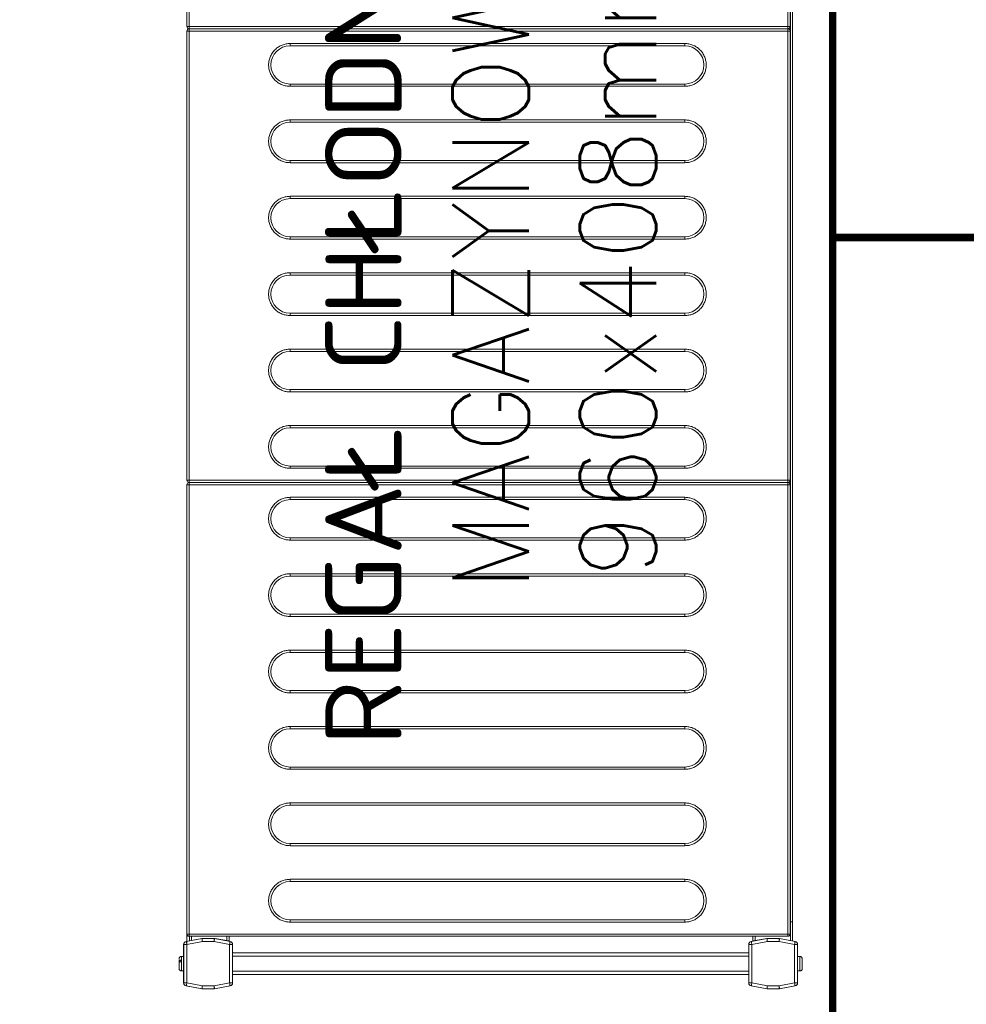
# Model space of a CAD drawing. Header units: millimetres. Extents: x -2074 to 12588, y -3630 to 101167.
# Tile 105 of 256: x 2319 to 2381, y 1507 to 1571. Entities that reach past the tile are written whole.
import ezdxf

# ---------------------------------------------------------------- set-up
doc = ezdxf.new("R2010")
doc.units = ezdxf.units.MM
doc.layers.add('SelinAr_BUD_wymiary', color=7, linetype='Continuous', lineweight=18)
doc.layers.add('SelinAr_WYP_komory', color=8, linetype='Continuous', lineweight=18)
doc.styles.add('RomanS', font='romans.shx')
doc.styles.add('style1', font='romans.shx', dxfattribs={"width": 0.6})
doc.dimstyles.new('ISO-25 Ania', dxfattribs={"dimtxt": 10, "dimasz": 5, "dimexe": 5, "dimexo": 0.625, "dimtad": 0, "dimrnd": 0.01, "dimtxsty": 'style1', "dimblk": 'ARCHTICK', "dimcen": 5, "dimdle": 5, "dimadec": 0, "dimazin": 0, "dimtfac": 1, "dimtmove": 0, "dimatfit": 3, "dimldrblk": 'ARCHTICK', "dimfxl": 0, "dimarcsym": 0})

# ---------------------------------------------------------------- blocks, each defined once
blk = doc.blocks.new('*U425')
at = {"const_width": 0.5}
blk.add_lwpolyline([(125, 190), (125, 200), (180, 200), (180, 0), (0, 0), (0, 200), (55, 200), (55, 190), (10, 190), (10, 10), (170, 10), (170, 190)], close=True, dxfattribs=at)
blk = doc.blocks.new('*U428')
at = {"const_width": 0.5}
blk.add_lwpolyline([(125, 250), (125, 260), (180, 260), (180, 0), (0, 0), (0, 260), (55, 260), (55, 250), (10, 250), (10, 10), (170, 10), (170, 250)], close=True, dxfattribs=at)
blk = doc.blocks.new('*U450')
at = {"lineweight": 15}
for p, q in [((1.726, 0), (1.819, 0)), ((0.182, -0.465), (0, -1.5)), ((0.182, -0.474), (0, -1.509)), ((0.379, -0.509), (0.2, -1.526)), ((2.904, -0.3), (0.379, -0.3)), ((0.379, -0.309), (0.379, -0.509)), ((2.904, -0.309), (0.379, -0.309)), ((2.904, -0.509), (0.379, -0.509)), ((1.167, -0.15), (1.167, -0.3)), ((2.117, -0.15), (1.167, -0.15)), ((1.876, -0.12), (1.765, -0.12)), ((2.117, -0.3), (2.117, -0.15)), ((2.904, -0.509), (2.904, -0.309)), ((3.083, -1.526), (2.904, -0.509)), ((3.283, -1.5), (3.101, -0.465)), ((3.283, -1.509), (3.101, -0.474)), ((3.583, -0.559), (3.583, -0.515)), ((32.983, -0.515), (3.583, -0.515)), ((3.583, -0.665), (3.583, -0.559)), ((32.983, -0.515), (32.983, -0.559)), ((32.983, -0.559), (32.983, -0.665)), ((33.283, -0.559), (33.283, -0.515)), ((62.683, -0.515), (33.283, -0.515)), ((33.283, -0.665), (33.283, -0.559)), ((62.683, -0.515), (62.683, -0.559)), ((62.683, -0.559), (62.683, -0.665)), ((62.983, -0.559), (62.983, -0.515)), ((92.383, -0.515), (62.983, -0.515)), ((62.983, -0.665), (62.983, -0.559)), ((3.433, -0.675), (3.138, -0.675)), ((3.433, -0.825), (3.164, -0.825)), ((3.433, -0.665), (3.433, -39.865)), ((3.583, -0.665), (3.433, -0.665)), ((3.583, -0.665), (3.583, -39.865)), ((32.983, -0.665), (3.583, -0.665)), ((32.983, -39.865), (32.983, -0.665)), ((33.133, -0.665), (32.983, -0.665)), ((33.133, -39.865), (33.133, -0.665)), ((33.283, -0.665), (33.133, -0.665)), ((33.283, -0.665), (33.283, -39.865)), ((62.683, -0.665), (33.283, -0.665)), ((62.683, -39.865), (62.683, -0.665)), ((62.833, -0.665), (62.683, -0.665)), ((62.833, -39.865), (62.833, -0.665)), ((62.983, -0.665), (62.833, -0.665)), ((62.983, -0.665), (62.983, -39.865)), ((92.383, -0.665), (62.983, -0.665)), ((0, -1.5), (0, -2.3)), ((0, -1.509), (0, -2.291)), ((0.2, -1.526), (0.2, -2.291)), ((3.083, -2.291), (3.083, -1.526)), ((3.283, -1.509), (3.283, -1.5)), ((3.283, -2.291), (3.283, -1.509)), ((0, -2.291), (0.2, -2.291)), ((0, -2.3), (0, -2.302)), ((0.003, -2.326), (0.182, -3.343)), ((0.2, -2.291), (0.379, -3.309)), ((2.904, -3.309), (3.083, -2.291)), ((3.083, -2.291), (3.283, -2.291)), ((3.101, -3.343), (3.28, -2.326)), ((3.283, -2.375), (3.151, -3.125)), ((3.283, -2.3), (3.283, -2.291)), ((3.283, -2.3), (3.283, -2.375)), ((3.283, -2.301), (3.283, -2.3)), ((3.433, -3.125), (3.151, -3.125)), ((0.379, -3.309), (2.904, -3.309)), ((0.379, -3.309), (0.379, -3.509)), ((0.379, -3.509), (2.904, -3.509)), ((0.942, -3.509), (0.942, -37.3)), ((1.142, -3.509), (1.142, -37.3)), ((2.142, -3.509), (2.142, -37.3)), ((2.342, -3.509), (2.342, -37.3)), ((2.904, -3.509), (2.904, -3.309)), ((3.433, -3.275), (3.125, -3.275)), ((0.379, -37.3), (0.379, -37.5)), ((2.904, -37.3), (0.379, -37.3)), ((2.904, -37.5), (2.904, -37.3)), ((0.182, -37.465), (0, -38.5)), ((0, -38.5), (0.182, -37.465)), ((0.379, -37.5), (0.2, -38.517)), ((2.904, -37.5), (0.379, -37.5)), ((3.083, -38.517), (2.904, -37.5)), ((3.283, -38.5), (3.101, -37.465)), ((3.433, -37.575), (3.125, -37.575)), ((3.151, -37.725), (3.283, -38.475)), ((3.433, -37.725), (3.151, -37.725)), ((0, -38.5), (0, -39.283)), ((0, -39.3), (0, -38.5)), ((0.2, -38.517), (0.2, -39.283)), ((3.083, -39.283), (3.083, -38.517)), ((3.283, -38.475), (3.283, -38.5)), ((3.283, -39.283), (3.283, -38.5)), ((0, -39.283), (0.2, -39.283)), ((0.182, -40.335), (0, -39.3)), ((0.2, -39.283), (0.379, -40.3)), ((2.904, -40.3), (3.083, -39.283)), ((3.083, -39.283), (3.283, -39.283)), ((3.283, -39.3), (3.28, -39.317)), ((3.283, -39.283), (3.283, -39.3)), ((0.003, -39.317), (0.182, -40.335)), ((3.101, -40.335), (3.28, -39.317)), ((3.433, -39.865), (3.583, -39.865)), ((3.583, -39.865), (32.983, -39.865)), ((3.583, -39.865), (3.583, -40.012)), ((32.983, -39.865), (33.133, -39.865)), ((32.983, -40.012), (32.983, -39.865)), ((33.133, -39.865), (33.283, -39.865)), ((33.283, -39.865), (62.683, -39.865)), ((33.283, -39.865), (33.283, -40.012)), ((62.683, -39.865), (62.833, -39.865)), ((62.683, -40.012), (62.683, -39.865)), ((62.833, -39.865), (62.983, -39.865)), ((62.983, -39.865), (92.383, -39.865)), ((62.983, -39.865), (62.983, -40.012)), ((0.379, -40.3), (0.379, -40.5)), ((0.379, -40.3), (2.904, -40.3)), ((0.379, -40.5), (2.904, -40.5)), ((1.167, -40.5), (1.167, -40.65)), ((2.117, -40.65), (2.117, -40.5)), ((2.904, -40.5), (2.904, -40.3)), ((4.383, -40.175), (3.129, -40.175)), ((4.383, -40.025), (3.155, -40.025)), ((3.583, -40.012), (3.583, -40.015)), ((3.583, -40.015), (32.983, -40.015)), ((4.383, -40.015), (4.383, -40.025)), ((91.583, -40.025), (4.383, -40.025)), ((4.383, -40.025), (4.383, -40.175)), ((91.583, -40.175), (4.383, -40.175)), ((32.983, -40.015), (32.983, -40.012)), ((33.283, -40.012), (33.283, -40.015)), ((33.283, -40.015), (62.683, -40.015)), ((62.683, -40.015), (62.683, -40.012)), ((62.983, -40.012), (62.983, -40.015)), ((62.983, -40.015), (92.383, -40.015)), ((1.167, -40.65), (2.117, -40.65)), ((1.17, -40.68), (1.173, -40.68)), ((2.11, -40.68), (2.114, -40.68))]:
    blk.add_line(p, q, dxfattribs=at)
blk.add_line((0.379, -0.509), (30.666, -0.509))
at = {"color": 253, "lineweight": 15}
for p, q in [((4.363, -33.115), (4.363, -7.265)), ((4.363, -7.265), (4.513, -7.265)), ((4.513, -33.115), (4.513, -7.265)), ((7.013, -7.265), (7.013, -33.115)), ((7.163, -7.265), (7.013, -7.265)), ((7.163, -7.265), (7.163, -33.115)), ((9.363, -33.115), (9.363, -7.265)), ((9.363, -7.265), (9.513, -7.265)), ((9.513, -33.115), (9.513, -7.265)), ((12.013, -7.265), (12.013, -33.115)), ((12.163, -7.265), (12.013, -7.265)), ((12.163, -7.265), (12.163, -33.115)), ((14.363, -33.115), (14.363, -7.265)), ((14.363, -7.265), (14.513, -7.265)), ((14.513, -33.115), (14.513, -7.265)), ((17.013, -7.265), (17.013, -33.115)), ((17.163, -7.265), (17.013, -7.265)), ((17.163, -7.265), (17.163, -33.115)), ((19.363, -33.115), (19.363, -7.265)), ((19.363, -7.265), (19.513, -7.265)), ((19.513, -33.115), (19.513, -7.265)), ((22.013, -7.265), (22.013, -33.115)), ((22.163, -7.265), (22.013, -7.265)), ((22.163, -7.265), (22.163, -33.115)), ((24.363, -33.115), (24.363, -7.265)), ((24.363, -7.265), (24.513, -7.265)), ((24.513, -33.115), (24.513, -7.265)), ((27.013, -7.265), (27.013, -33.115)), ((27.163, -7.265), (27.013, -7.265)), ((27.163, -7.265), (27.163, -33.115)), ((29.363, -33.115), (29.363, -7.265)), ((29.363, -7.265), (29.513, -7.265)), ((29.513, -33.115), (29.513, -7.265)), ((32.013, -7.265), (32.013, -33.115)), ((32.163, -7.265), (32.013, -7.265)), ((32.163, -7.265), (32.163, -33.115)), ((34.063, -33.115), (34.063, -7.265)), ((34.063, -7.265), (34.213, -7.265)), ((34.213, -33.115), (34.213, -7.265)), ((36.713, -7.265), (36.713, -33.115)), ((36.863, -7.265), (36.713, -7.265)), ((36.863, -7.265), (36.863, -33.115)), ((39.063, -33.115), (39.063, -7.265)), ((39.063, -7.265), (39.213, -7.265)), ((39.213, -33.115), (39.213, -7.265)), ((41.713, -7.265), (41.713, -33.115)), ((41.863, -7.265), (41.713, -7.265)), ((41.863, -7.265), (41.863, -33.115)), ((44.063, -33.115), (44.063, -7.265)), ((44.063, -7.265), (44.213, -7.265)), ((44.213, -33.115), (44.213, -7.265)), ((46.713, -7.265), (46.713, -33.115)), ((46.863, -7.265), (46.713, -7.265)), ((46.863, -7.265), (46.863, -33.115)), ((49.063, -33.115), (49.063, -7.265)), ((49.063, -7.265), (49.213, -7.265)), ((49.213, -33.115), (49.213, -7.265)), ((51.713, -7.265), (51.713, -33.115)), ((51.863, -7.265), (51.713, -7.265)), ((51.863, -7.265), (51.863, -33.115)), ((54.063, -33.115), (54.063, -7.265)), ((54.063, -7.265), (54.213, -7.265)), ((54.213, -33.115), (54.213, -7.265)), ((56.713, -7.265), (56.713, -33.115)), ((56.863, -7.265), (56.713, -7.265)), ((56.863, -7.265), (56.863, -33.115)), ((59.063, -33.115), (59.063, -7.265)), ((59.063, -7.265), (59.213, -7.265)), ((59.213, -33.115), (59.213, -7.265)), ((61.713, -7.265), (61.713, -33.115)), ((61.863, -7.265), (61.713, -7.265)), ((61.863, -7.265), (61.863, -33.115)), ((4.513, -33.115), (4.363, -33.115)), ((7.163, -33.115), (7.013, -33.115)), ((9.513, -33.115), (9.363, -33.115)), ((12.163, -33.115), (12.013, -33.115)), ((14.513, -33.115), (14.363, -33.115)), ((17.163, -33.115), (17.013, -33.115)), ((19.513, -33.115), (19.363, -33.115)), ((22.163, -33.115), (22.013, -33.115)), ((24.513, -33.115), (24.363, -33.115)), ((27.163, -33.115), (27.013, -33.115)), ((29.513, -33.115), (29.363, -33.115)), ((32.163, -33.115), (32.013, -33.115)), ((34.213, -33.115), (34.063, -33.115)), ((36.863, -33.115), (36.713, -33.115)), ((39.213, -33.115), (39.063, -33.115)), ((41.863, -33.115), (41.713, -33.115)), ((44.213, -33.115), (44.063, -33.115)), ((46.863, -33.115), (46.713, -33.115)), ((49.213, -33.115), (49.063, -33.115)), ((51.863, -33.115), (51.713, -33.115)), ((54.213, -33.115), (54.063, -33.115)), ((56.863, -33.115), (56.713, -33.115)), ((59.213, -33.115), (59.063, -33.115)), ((61.863, -33.115), (61.713, -33.115))]:
    blk.add_line(p, q, dxfattribs=at)
at = {"lineweight": 15, "flags": 128}
for points in [[(0.379, -0.509), (0.341, -0.502), (0.304, -0.495), (0.27, -0.489), (0.24, -0.484), (0.216, -0.48), (0.197, -0.477), (0.186, -0.475), (0.182, -0.474)], [(3.101, -0.474), (3.097, -0.475), (3.086, -0.477), (3.068, -0.48), (3.043, -0.484), (3.013, -0.489), (2.979, -0.495), (2.942, -0.502), (2.904, -0.509)], [(0, -1.509), (0.003, -1.509), (0.012, -1.51), (0.027, -1.511), (0.047, -1.513), (0.071, -1.515), (0.1, -1.517), (0.132, -1.52), (0.165, -1.523), (0.2, -1.526)], [(3.083, -1.526), (3.122, -1.523), (3.16, -1.52), (3.194, -1.517), (3.225, -1.514), (3.249, -1.512), (3.268, -1.51), (3.279, -1.509), (3.283, -1.509)], [(0.2, -2.291), (0.162, -2.298), (0.125, -2.305), (0.091, -2.311), (0.061, -2.316), (0.036, -2.32), (0.018, -2.323), (0.007, -2.325), (0.003, -2.326)], [(3.28, -2.326), (3.276, -2.325), (3.265, -2.323), (3.247, -2.32), (3.222, -2.316), (3.193, -2.311), (3.159, -2.305), (3.122, -2.298), (3.083, -2.291)], [(3.151, -3.125), (3.146, -3.154), (3.141, -3.182), (3.136, -3.208), (3.132, -3.231), (3.129, -3.25), (3.127, -3.264), (3.125, -3.272), (3.125, -3.275)], [(0.182, -3.343), (0.186, -3.343), (0.197, -3.341), (0.216, -3.338), (0.24, -3.333), (0.27, -3.328), (0.304, -3.322), (0.341, -3.316), (0.379, -3.309)], [(2.904, -3.309), (2.942, -3.316), (2.979, -3.322), (3.013, -3.328), (3.043, -3.333), (3.068, -3.338), (3.086, -3.341), (3.097, -3.343), (3.101, -3.343)], [(0.379, -37.5), (0.341, -37.493), (0.304, -37.487), (0.27, -37.481), (0.24, -37.475), (0.216, -37.471), (0.197, -37.468), (0.186, -37.466), (0.182, -37.465)], [(3.101, -37.465), (3.097, -37.466), (3.086, -37.468), (3.068, -37.471), (3.043, -37.475), (3.013, -37.481), (2.979, -37.487), (2.942, -37.493), (2.904, -37.5)], [(3.125, -37.575), (3.125, -37.578), (3.127, -37.586), (3.129, -37.6), (3.132, -37.619), (3.136, -37.642), (3.141, -37.668), (3.146, -37.696), (3.151, -37.725)], [(0, -38.5), (0.004, -38.5), (0.015, -38.501), (0.034, -38.503), (0.059, -38.505), (0.089, -38.508), (0.123, -38.511), (0.161, -38.514), (0.2, -38.517)], [(3.083, -38.517), (3.118, -38.514), (3.152, -38.512), (3.183, -38.509), (3.212, -38.506), (3.236, -38.504), (3.256, -38.502), (3.271, -38.501), (3.28, -38.5), (3.283, -38.5)], [(0.2, -39.283), (0.162, -39.289), (0.125, -39.296), (0.091, -39.302), (0.061, -39.307), (0.036, -39.311), (0.018, -39.315), (0.007, -39.317), (0.003, -39.317)], [(3.28, -39.317), (3.276, -39.317), (3.265, -39.315), (3.247, -39.311), (3.222, -39.307), (3.193, -39.302), (3.159, -39.296), (3.122, -39.289), (3.083, -39.283)], [(0.182, -40.335), (0.186, -40.334), (0.197, -40.332), (0.216, -40.329), (0.24, -40.325), (0.27, -40.319), (0.304, -40.313), (0.341, -40.307), (0.379, -40.3)], [(2.904, -40.3), (2.942, -40.307), (2.979, -40.313), (3.013, -40.319), (3.043, -40.325), (3.068, -40.329), (3.086, -40.332), (3.097, -40.334), (3.101, -40.335)]]:
    blk.add_lwpolyline(points, dxfattribs=at)
at = {"lineweight": 15}
for centre, radius, start, end in [((0.379, -0.5), 0.2, 90, 170), ((0.379, -0.509), 0.2, 90, 170), ((1.317, -0.15), 0.15, 90, 180), ((1.967, -0.15), 0.15, 0, 90), ((2.904, -0.5), 0.2, 10, 90), ((2.904, -0.509), 0.2, 10, 90), ((3.583, -0.665), 0.15, 90, 180), ((32.983, -0.665), 0.15, 0, 90), ((33.283, -0.665), 0.15, 90, 180), ((62.683, -0.665), 0.15, 0, 90), ((62.983, -0.665), 0.15, 90, 180), ((0.2, -2.291), 0.2, 180, 190), ((3.083, -2.291), 0.2, 350, 0), ((0.379, -3.309), 0.2, 190, 270), ((2.904, -3.309), 0.2, 270, 350), ((0.379, -37.5), 0.2, 90, 170), ((0.379, -37.5), 0.2, 90, 170), ((2.904, -37.5), 0.2, 10, 90), ((0.2, -39.283), 0.2, 180, 190), ((3.083, -39.283), 0.2, 350, 0), ((0.379, -40.3), 0.2, 190, 270), ((0.379, -40.3), 0.2, 190, 270), ((2.904, -40.3), 0.2, 270, 350), ((1.317, -40.65), 0.15, 180, 191.53696), ((1.967, -40.65), 0.15, 348.46304, 0)]:
    blk.add_arc(centre, radius, start, end, dxfattribs=at)
at = {"color": 253, "lineweight": 15}
for centre, start, end in [((5.763, -7.265), 0, 180), ((10.763, -7.265), 0, 180), ((15.763, -7.265), 0, 180), ((20.763, -7.265), 0, 180), ((25.763, -7.265), 0, 180), ((30.763, -7.265), 0, 180), ((35.463, -7.265), 0, 180), ((40.463, -7.265), 0, 180), ((45.463, -7.265), 0, 180), ((50.463, -7.265), 0, 180), ((55.463, -7.265), 0, 180), ((60.463, -7.265), 0, 180), ((5.763, -33.115), 180, 0), ((10.763, -33.115), 180, 0), ((15.763, -33.115), 180, 0), ((20.763, -33.115), 180, 0), ((25.763, -33.115), 180, 0), ((30.763, -33.115), 180, 0), ((35.463, -33.115), 180, 0), ((40.463, -33.115), 180, 0), ((45.463, -33.115), 180, 0), ((50.463, -33.115), 180, 0), ((55.463, -33.115), 180, 0), ((60.463, -33.115), 180, 0)]:
    blk.add_arc(centre, 1.25, start, end, dxfattribs=at)
at = {"lineweight": 15}
for points, knots in [([(1.708, 0), (1.672, 0), (1.597, 0), (1.486, 0), (1.395, 0), (1.338, 0), (1.312, 0), (1.318, 0), (1.319, 0)], [0, 0, 0, 0, 0.188945, 0.389816, 0.590684, 0.779625, 0.968579, 1, 1, 1, 1]), ([(1.765, -0.12), (1.763, -0.104), (1.759, -0.072), (1.746, -0.033), (1.729, -0.006), (1.715, -0.002), (1.708, 0)], [0, 0, 0, 0, 0.243636, 0.487267, 0.73198, 1, 1, 1, 1]), ([(1.921, 0), (1.915, 0), (1.893, 0), (1.849, 0), (1.819, 0)], [0, 0, 0, 0, 0.31192, 1, 1, 1, 1]), ([(1.819, 0), (1.826, -0.002), (1.839, -0.005), (1.856, -0.031), (1.87, -0.07), (1.874, -0.103), (1.876, -0.12)], [0, 0, 0, 0, 0.250222, 0.500532, 0.748158, 1, 1, 1, 1]), ([(3.433, -39.863), (3.435, -39.882), (3.439, -39.92), (3.467, -39.96), (3.497, -39.985), (3.523, -40), (3.553, -40.009), (3.573, -40.011), (3.583, -40.012)], [0, 0, 0, 0, 0.238266, 0.485424, 0.612038, 0.739974, 0.869231, 1, 1, 1, 1]), ([(32.983, -40.012), (32.993, -40.011), (33.014, -40.009), (33.043, -40), (33.07, -39.985), (33.1, -39.96), (33.128, -39.92), (33.131, -39.882), (33.133, -39.863)], [0, 0, 0, 0, 0.130769, 0.260023, 0.387959, 0.514574, 0.761734, 1, 1, 1, 1]), ([(33.133, -39.863), (33.135, -39.882), (33.139, -39.92), (33.167, -39.96), (33.197, -39.985), (33.223, -40), (33.253, -40.009), (33.273, -40.011), (33.283, -40.012)], [0, 0, 0, 0, 0.238266, 0.485426, 0.612036, 0.739977, 0.869231, 1, 1, 1, 1]), ([(62.683, -40.012), (62.693, -40.011), (62.714, -40.009), (62.743, -40), (62.77, -39.985), (62.8, -39.96), (62.828, -39.92), (62.831, -39.882), (62.833, -39.863)], [0, 0, 0, 0, 0.130758, 0.260025, 0.387956, 0.514571, 0.761733, 1, 1, 1, 1]), ([(62.833, -39.863), (62.835, -39.882), (62.839, -39.92), (62.867, -39.96), (62.897, -39.985), (62.923, -40), (62.953, -40.009), (62.973, -40.011), (62.983, -40.012)], [0, 0, 0, 0, 0.238267, 0.485429, 0.612044, 0.739975, 0.869242, 1, 1, 1, 1]), ([(1.173, -40.68), (1.178, -40.696), (1.188, -40.728), (1.223, -40.767), (1.268, -40.794), (1.304, -40.798), (1.322, -40.8)], [0, 0, 0, 0, 0.243643, 0.487245, 0.731956, 1, 1, 1, 1]), ([(1.322, -40.8), (1.332, -40.8), (1.353, -40.8), (1.43, -40.8), (1.53, -40.8), (1.642, -40.8), (1.753, -40.8), (1.853, -40.8), (1.93, -40.8), (1.951, -40.8), (1.961, -40.8)], [0, 0, 0, 0, 0.121175, 0.250001, 0.378823, 0.5, 0.621177, 0.749999, 0.878825, 1, 1, 1, 1]), ([(1.961, -40.8), (1.978, -40.798), (2.013, -40.795), (2.058, -40.769), (2.094, -40.73), (2.105, -40.697), (2.11, -40.68)], [0, 0, 0, 0, 0.250219, 0.500551, 0.74815, 1, 1, 1, 1])]:
    blk.add_open_spline(points, degree=3, knots=knots, dxfattribs=at)
at = {"color": 253, "lineweight": 15}
for points, knots in [([(4.363, -7.265), (4.368, -7.18), (4.377, -7.004), (4.455, -6.743), (4.584, -6.492), (4.766, -6.268), (4.99, -6.086), (5.241, -5.956), (5.502, -5.881), (5.763, -5.857), (6.024, -5.881), (6.285, -5.956), (6.536, -6.086), (6.76, -6.268), (6.942, -6.492), (7.071, -6.743), (7.149, -7.004), (7.159, -7.18), (7.163, -7.265)], [0, 0, 0, 0, 0.058258, 0.120006, 0.18432, 0.25, 0.31568, 0.379994, 0.441742, 0.5, 0.558258, 0.620006, 0.68432, 0.75, 0.81568, 0.879994, 0.941742, 1, 1, 1, 1]), ([(9.363, -7.265), (9.368, -7.18), (9.377, -7.004), (9.455, -6.743), (9.584, -6.492), (9.766, -6.268), (9.99, -6.086), (10.241, -5.956), (10.502, -5.881), (10.763, -5.857), (11.024, -5.881), (11.285, -5.956), (11.536, -6.086), (11.76, -6.268), (11.942, -6.492), (12.071, -6.743), (12.149, -7.004), (12.159, -7.18), (12.163, -7.265)], [0, 0, 0, 0, 0.058258, 0.120006, 0.18432, 0.25, 0.31568, 0.379994, 0.441742, 0.5, 0.558258, 0.620006, 0.68432, 0.75, 0.81568, 0.879994, 0.941742, 1, 1, 1, 1]), ([(14.363, -7.265), (14.368, -7.18), (14.377, -7.004), (14.455, -6.743), (14.584, -6.492), (14.766, -6.268), (14.99, -6.086), (15.241, -5.956), (15.502, -5.881), (15.763, -5.857), (16.024, -5.881), (16.285, -5.956), (16.536, -6.086), (16.76, -6.268), (16.942, -6.492), (17.071, -6.743), (17.149, -7.004), (17.159, -7.18), (17.163, -7.265)], [0, 0, 0, 0, 0.058258, 0.120006, 0.18432, 0.25, 0.31568, 0.379994, 0.441742, 0.5, 0.558258, 0.620006, 0.68432, 0.75, 0.81568, 0.879994, 0.941742, 1, 1, 1, 1]), ([(19.363, -7.265), (19.368, -7.18), (19.377, -7.004), (19.455, -6.743), (19.584, -6.492), (19.766, -6.268), (19.99, -6.086), (20.241, -5.956), (20.502, -5.881), (20.763, -5.857), (21.024, -5.881), (21.285, -5.956), (21.536, -6.086), (21.76, -6.268), (21.942, -6.492), (22.071, -6.743), (22.149, -7.004), (22.159, -7.18), (22.163, -7.265)], [0, 0, 0, 0, 0.058258, 0.120006, 0.18432, 0.25, 0.31568, 0.379994, 0.441742, 0.5, 0.558258, 0.620006, 0.68432, 0.75, 0.81568, 0.879994, 0.941742, 1, 1, 1, 1]), ([(24.363, -7.265), (24.368, -7.18), (24.377, -7.004), (24.455, -6.743), (24.584, -6.492), (24.766, -6.268), (24.99, -6.086), (25.241, -5.956), (25.502, -5.881), (25.763, -5.857), (26.024, -5.881), (26.285, -5.956), (26.536, -6.086), (26.76, -6.268), (26.942, -6.492), (27.071, -6.743), (27.149, -7.004), (27.159, -7.18), (27.163, -7.265)], [0, 0, 0, 0, 0.058258, 0.120006, 0.18432, 0.25, 0.31568, 0.379994, 0.441742, 0.5, 0.558258, 0.620006, 0.68432, 0.75, 0.81568, 0.879994, 0.941742, 1, 1, 1, 1]), ([(29.363, -7.265), (29.368, -7.18), (29.377, -7.004), (29.455, -6.743), (29.584, -6.492), (29.766, -6.268), (29.99, -6.086), (30.241, -5.956), (30.502, -5.881), (30.763, -5.857), (31.024, -5.881), (31.285, -5.956), (31.536, -6.086), (31.76, -6.268), (31.942, -6.492), (32.071, -6.743), (32.149, -7.004), (32.159, -7.18), (32.163, -7.265)], [0, 0, 0, 0, 0.058258, 0.120006, 0.18432, 0.25, 0.31568, 0.379994, 0.441742, 0.5, 0.558258, 0.620006, 0.68432, 0.75, 0.81568, 0.879994, 0.941742, 1, 1, 1, 1]), ([(34.063, -7.265), (34.068, -7.18), (34.077, -7.004), (34.155, -6.743), (34.284, -6.492), (34.466, -6.268), (34.69, -6.086), (34.941, -5.956), (35.202, -5.881), (35.463, -5.857), (35.724, -5.881), (35.985, -5.956), (36.236, -6.086), (36.46, -6.268), (36.642, -6.492), (36.771, -6.743), (36.849, -7.004), (36.859, -7.18), (36.863, -7.265)], [0, 0, 0, 0, 0.058258, 0.120006, 0.18432, 0.25, 0.31568, 0.379994, 0.441742, 0.5, 0.558258, 0.620006, 0.68432, 0.75, 0.81568, 0.879994, 0.941742, 1, 1, 1, 1]), ([(39.063, -7.265), (39.068, -7.18), (39.077, -7.004), (39.155, -6.743), (39.284, -6.492), (39.466, -6.268), (39.69, -6.086), (39.941, -5.956), (40.202, -5.881), (40.463, -5.857), (40.724, -5.881), (40.985, -5.956), (41.236, -6.086), (41.46, -6.268), (41.642, -6.492), (41.771, -6.743), (41.849, -7.004), (41.859, -7.18), (41.863, -7.265)], [0, 0, 0, 0, 0.058258, 0.120006, 0.18432, 0.25, 0.31568, 0.379994, 0.441742, 0.5, 0.558258, 0.620005, 0.68432, 0.75, 0.81568, 0.879994, 0.941742, 1, 1, 1, 1]), ([(44.063, -7.265), (44.068, -7.18), (44.077, -7.004), (44.155, -6.743), (44.284, -6.492), (44.466, -6.268), (44.69, -6.086), (44.941, -5.956), (45.202, -5.881), (45.463, -5.857), (45.724, -5.881), (45.985, -5.956), (46.236, -6.086), (46.46, -6.268), (46.642, -6.492), (46.771, -6.743), (46.849, -7.004), (46.859, -7.18), (46.863, -7.265)], [0, 0, 0, 0, 0.058258, 0.120006, 0.18432, 0.25, 0.31568, 0.379994, 0.441742, 0.5, 0.558258, 0.620006, 0.68432, 0.75, 0.81568, 0.879994, 0.941742, 1, 1, 1, 1]), ([(49.063, -7.265), (49.068, -7.18), (49.077, -7.004), (49.155, -6.743), (49.284, -6.492), (49.466, -6.268), (49.69, -6.086), (49.941, -5.956), (50.202, -5.881), (50.463, -5.857), (50.724, -5.881), (50.985, -5.956), (51.236, -6.086), (51.46, -6.268), (51.642, -6.492), (51.771, -6.743), (51.849, -7.004), (51.859, -7.18), (51.863, -7.265)], [0, 0, 0, 0, 0.058258, 0.120006, 0.18432, 0.25, 0.31568, 0.379995, 0.441742, 0.5, 0.558258, 0.620005, 0.68432, 0.75, 0.81568, 0.879994, 0.941742, 1, 1, 1, 1]), ([(54.063, -7.265), (54.068, -7.18), (54.077, -7.004), (54.155, -6.743), (54.284, -6.492), (54.466, -6.268), (54.69, -6.086), (54.941, -5.956), (55.202, -5.881), (55.463, -5.857), (55.724, -5.881), (55.985, -5.956), (56.236, -6.086), (56.46, -6.268), (56.642, -6.492), (56.771, -6.743), (56.849, -7.004), (56.859, -7.18), (56.863, -7.265)], [0, 0, 0, 0, 0.058258, 0.120006, 0.18432, 0.25, 0.31568, 0.379994, 0.441742, 0.5, 0.558258, 0.620006, 0.68432, 0.75, 0.81568, 0.879994, 0.941742, 1, 1, 1, 1]), ([(59.063, -7.265), (59.068, -7.18), (59.077, -7.004), (59.155, -6.743), (59.284, -6.492), (59.466, -6.268), (59.69, -6.086), (59.941, -5.956), (60.202, -5.881), (60.463, -5.857), (60.724, -5.881), (60.985, -5.956), (61.236, -6.086), (61.46, -6.268), (61.642, -6.492), (61.771, -6.743), (61.849, -7.004), (61.859, -7.18), (61.863, -7.265)], [0, 0, 0, 0, 0.058258, 0.120006, 0.18432, 0.25, 0.31568, 0.379995, 0.441742, 0.5, 0.558258, 0.620006, 0.68432, 0.75, 0.81568, 0.879994, 0.941742, 1, 1, 1, 1]), ([(7.163, -33.115), (7.159, -33.2), (7.149, -33.376), (7.071, -33.637), (6.942, -33.888), (6.76, -34.112), (6.536, -34.294), (6.285, -34.424), (6.024, -34.499), (5.763, -34.523), (5.502, -34.499), (5.241, -34.424), (4.99, -34.294), (4.766, -34.112), (4.584, -33.888), (4.455, -33.637), (4.377, -33.376), (4.368, -33.2), (4.363, -33.115)], [0, 0, 0, 0, 0.058258, 0.120006, 0.18432, 0.25, 0.31568, 0.379994, 0.441742, 0.5, 0.558258, 0.620006, 0.68432, 0.75, 0.81568, 0.879994, 0.941742, 1, 1, 1, 1]), ([(12.163, -33.115), (12.159, -33.2), (12.149, -33.376), (12.071, -33.637), (11.942, -33.888), (11.76, -34.112), (11.536, -34.294), (11.285, -34.424), (11.024, -34.499), (10.763, -34.523), (10.502, -34.499), (10.241, -34.424), (9.99, -34.294), (9.766, -34.112), (9.584, -33.888), (9.455, -33.637), (9.377, -33.376), (9.368, -33.2), (9.363, -33.115)], [0, 0, 0, 0, 0.058258, 0.120006, 0.18432, 0.25, 0.31568, 0.379994, 0.441742, 0.5, 0.558258, 0.620006, 0.68432, 0.75, 0.81568, 0.879994, 0.941742, 1, 1, 1, 1]), ([(17.163, -33.115), (17.159, -33.2), (17.149, -33.376), (17.071, -33.637), (16.942, -33.888), (16.76, -34.112), (16.536, -34.294), (16.285, -34.424), (16.024, -34.499), (15.763, -34.523), (15.502, -34.499), (15.241, -34.424), (14.99, -34.294), (14.766, -34.112), (14.584, -33.888), (14.455, -33.637), (14.377, -33.376), (14.368, -33.2), (14.363, -33.115)], [0, 0, 0, 0, 0.058258, 0.120006, 0.18432, 0.25, 0.31568, 0.379994, 0.441742, 0.5, 0.558258, 0.620006, 0.68432, 0.75, 0.81568, 0.879994, 0.941742, 1, 1, 1, 1]), ([(22.163, -33.115), (22.159, -33.2), (22.149, -33.376), (22.071, -33.637), (21.942, -33.888), (21.76, -34.112), (21.536, -34.294), (21.285, -34.424), (21.024, -34.499), (20.763, -34.523), (20.502, -34.499), (20.241, -34.424), (19.99, -34.294), (19.766, -34.112), (19.584, -33.888), (19.455, -33.637), (19.377, -33.376), (19.368, -33.2), (19.363, -33.115)], [0, 0, 0, 0, 0.058258, 0.120006, 0.18432, 0.25, 0.31568, 0.379994, 0.441742, 0.5, 0.558258, 0.620006, 0.684321, 0.75, 0.81568, 0.879994, 0.941742, 1, 1, 1, 1]), ([(27.163, -33.115), (27.159, -33.2), (27.149, -33.376), (27.071, -33.637), (26.942, -33.888), (26.76, -34.112), (26.536, -34.294), (26.285, -34.424), (26.024, -34.499), (25.763, -34.523), (25.502, -34.499), (25.241, -34.424), (24.99, -34.294), (24.766, -34.112), (24.584, -33.888), (24.455, -33.637), (24.377, -33.376), (24.368, -33.2), (24.363, -33.115)], [0, 0, 0, 0, 0.058258, 0.1200056, 0.1843204, 0.2500002, 0.3156797, 0.3799945, 0.4417421, 0.4999999, 0.558258, 0.6200056, 0.6843204, 0.7499999, 0.8156797, 0.8799945, 0.941742, 1, 1, 1, 1]), ([(32.163, -33.115), (32.159, -33.2), (32.149, -33.376), (32.071, -33.637), (31.942, -33.888), (31.76, -34.112), (31.536, -34.294), (31.285, -34.424), (31.024, -34.499), (30.763, -34.523), (30.502, -34.499), (30.241, -34.424), (29.99, -34.294), (29.766, -34.112), (29.584, -33.888), (29.455, -33.637), (29.377, -33.376), (29.368, -33.2), (29.363, -33.115)], [0, 0, 0, 0, 0.058258, 0.1200056, 0.1843204, 0.2499999, 0.3156794, 0.3799942, 0.4417421, 0.4999999, 0.5582581, 0.6200057, 0.6843205, 0.7499999, 0.8156797, 0.8799945, 0.941742, 1, 1, 1, 1]), ([(36.863, -33.115), (36.859, -33.2), (36.849, -33.376), (36.771, -33.637), (36.642, -33.888), (36.46, -34.112), (36.236, -34.294), (35.985, -34.424), (35.724, -34.499), (35.463, -34.523), (35.202, -34.499), (34.941, -34.424), (34.69, -34.294), (34.466, -34.112), (34.284, -33.888), (34.155, -33.637), (34.077, -33.376), (34.068, -33.2), (34.063, -33.115)], [0, 0, 0, 0, 0.058258, 0.120006, 0.18432, 0.25, 0.31568, 0.379994, 0.441742, 0.5, 0.558258, 0.620006, 0.68432, 0.75, 0.81568, 0.879994, 0.941742, 1, 1, 1, 1]), ([(41.863, -33.115), (41.859, -33.2), (41.849, -33.376), (41.771, -33.637), (41.642, -33.888), (41.46, -34.112), (41.236, -34.294), (40.985, -34.424), (40.724, -34.499), (40.463, -34.523), (40.202, -34.499), (39.941, -34.424), (39.69, -34.294), (39.466, -34.112), (39.284, -33.888), (39.155, -33.637), (39.077, -33.376), (39.068, -33.2), (39.063, -33.115)], [0, 0, 0, 0, 0.058258, 0.120005, 0.18432, 0.25, 0.315679, 0.379995, 0.441742, 0.5, 0.558258, 0.620006, 0.68432, 0.75, 0.81568, 0.879994, 0.941742, 1, 1, 1, 1]), ([(46.863, -33.115), (46.859, -33.2), (46.849, -33.376), (46.771, -33.637), (46.642, -33.888), (46.46, -34.112), (46.236, -34.294), (45.985, -34.424), (45.724, -34.499), (45.463, -34.523), (45.202, -34.499), (44.941, -34.424), (44.69, -34.294), (44.466, -34.112), (44.284, -33.888), (44.155, -33.637), (44.077, -33.376), (44.068, -33.2), (44.063, -33.115)], [0, 0, 0, 0, 0.058258, 0.120006, 0.18432, 0.25, 0.31568, 0.379994, 0.441742, 0.5, 0.558258, 0.620006, 0.68432, 0.75, 0.81568, 0.879994, 0.941742, 1, 1, 1, 1]), ([(51.863, -33.115), (51.859, -33.2), (51.849, -33.376), (51.771, -33.637), (51.642, -33.888), (51.46, -34.112), (51.236, -34.294), (50.985, -34.424), (50.724, -34.499), (50.463, -34.523), (50.202, -34.499), (49.941, -34.424), (49.69, -34.294), (49.466, -34.112), (49.284, -33.888), (49.155, -33.637), (49.077, -33.376), (49.068, -33.2), (49.063, -33.115)], [0, 0, 0, 0, 0.058258, 0.120006, 0.18432, 0.25, 0.315679, 0.379995, 0.441742, 0.5, 0.558258, 0.620005, 0.684321, 0.75, 0.81568, 0.879994, 0.941742, 1, 1, 1, 1]), ([(56.863, -33.115), (56.859, -33.2), (56.849, -33.376), (56.771, -33.637), (56.642, -33.888), (56.46, -34.112), (56.236, -34.294), (55.985, -34.424), (55.724, -34.499), (55.463, -34.523), (55.202, -34.499), (54.941, -34.424), (54.69, -34.294), (54.466, -34.112), (54.284, -33.888), (54.155, -33.637), (54.077, -33.376), (54.068, -33.2), (54.063, -33.115)], [0, 0, 0, 0, 0.058258, 0.120006, 0.18432, 0.25, 0.31568, 0.379994, 0.441742, 0.5, 0.558258, 0.620006, 0.68432, 0.75, 0.81568, 0.879994, 0.941742, 1, 1, 1, 1]), ([(61.863, -33.115), (61.859, -33.2), (61.849, -33.376), (61.771, -33.637), (61.642, -33.888), (61.46, -34.112), (61.236, -34.294), (60.985, -34.424), (60.724, -34.499), (60.463, -34.523), (60.202, -34.499), (59.941, -34.424), (59.69, -34.294), (59.466, -34.112), (59.284, -33.888), (59.155, -33.637), (59.077, -33.376), (59.068, -33.2), (59.063, -33.115)], [0, 0, 0, 0, 0.058258, 0.120005, 0.18432, 0.25, 0.31568, 0.379994, 0.441742, 0.5, 0.558258, 0.620005, 0.684321, 0.75, 0.81568, 0.879995, 0.941742, 1, 1, 1, 1])]:
    blk.add_open_spline(points, degree=3, knots=knots, dxfattribs=at)
at = {"insert": (48, -20.4), "char_height": 5, "width": 96, "attachment_point": 5, "style": 'RomanS'}
blk.add_mtext('REGAŁ CHŁODNICZY MAGAZYNOWY\\P960x408mm', dxfattribs=at)
blk = doc.blocks.new('_ArchTick')
at = {"color": 0, "linetype": 'ByBlock', "const_width": 0.15}
blk.add_lwpolyline([(-0.5, -0.5), (0.5, 0.5)], dxfattribs=at)
blk = doc.blocks.new('*D753')
at = {"layer": 'Defpoints', "color": 0}
for p in [(2382.157, 1557.241), (2542.157, 1547.241), (2382.157, 1432.241)]:
    blk.add_point(p, dxfattribs=at)
at = {"layer": 'SelinAr_BUD_wymiary', "color": 0, "lineweight": -2}
for p, q in [((2382.157, 1442.241), (2382.157, 1427.241)), ((2542.157, 1442.241), (2542.157, 1427.241)), ((2377.157, 1432.241), (2454.246, 1432.241)), ((2547.157, 1432.241), (2470.067, 1432.241))]:
    blk.add_line(p, q, dxfattribs=at)
at = {"layer": 'SelinAr_BUD_wymiary', "color": 0, "lineweight": -2, "xscale": 5, "yscale": 5, "zscale": 5, "rotation": 180}
blk.add_blockref('_ArchTick', (2382.157, 1432.241), dxfattribs=at)
at = {"layer": 'SelinAr_BUD_wymiary', "color": 0, "lineweight": -2, "xscale": 5, "yscale": 5, "zscale": 5}
blk.add_blockref('_ArchTick', (2542.157, 1432.241), dxfattribs=at)
at = {"layer": 'SelinAr_BUD_wymiary', "color": 0, "insert": (2462.157, 1432.241), "char_height": 10, "attachment_point": 5, "style": 'style1'}
blk.add_mtext('160', dxfattribs=at)
blk = doc.blocks.new('*D754')
at = {"layer": 'Defpoints', "color": 0}
for p in [(2372.157, 1557.241), (2382.157, 1557.241), (2372.157, 1432.241)]:
    blk.add_point(p, dxfattribs=at)
at = {"layer": 'SelinAr_BUD_wymiary', "color": 0, "lineweight": -2}
for p, q in [((2372.157, 1442.241), (2372.157, 1427.241)), ((2382.157, 1442.241), (2382.157, 1427.241)), ((2387.157, 1432.241), (2367.157, 1432.241)), ((2377.157, 1432.241), (2383.438, 1411.304)), ((2383.438, 1411.304), (2384.688, 1411.304))]:
    blk.add_line(p, q, dxfattribs=at)
at = {"layer": 'SelinAr_BUD_wymiary', "color": 0, "lineweight": -2, "xscale": 5, "yscale": 5, "zscale": 5, "rotation": 180}
blk.add_blockref('_ArchTick', (2372.157, 1432.241), dxfattribs=at)
at = {"layer": 'SelinAr_BUD_wymiary', "color": 0, "lineweight": -2, "xscale": 5, "yscale": 5, "zscale": 5}
blk.add_blockref('_ArchTick', (2382.157, 1432.241), dxfattribs=at)
at = {"layer": 'SelinAr_BUD_wymiary', "color": 0, "insert": (2389.741, 1411.304), "char_height": 10, "attachment_point": 5, "style": 'style1'}
blk.add_mtext('10', dxfattribs=at)
blk = doc.blocks.new('*D755')
at = {"layer": 'Defpoints', "color": 0}
for p in [(2202.157, 1617.241), (2372.157, 1557.241), (2202.157, 1432.241)]:
    blk.add_point(p, dxfattribs=at)
at = {"layer": 'SelinAr_BUD_wymiary', "color": 0, "lineweight": -2}
for p, q in [((2202.157, 1442.241), (2202.157, 1427.241)), ((2372.157, 1442.241), (2372.157, 1427.241)), ((2197.157, 1432.241), (2279.246, 1432.241)), ((2377.157, 1432.241), (2295.067, 1432.241))]:
    blk.add_line(p, q, dxfattribs=at)
at = {"layer": 'SelinAr_BUD_wymiary', "color": 0, "lineweight": -2, "xscale": 5, "yscale": 5, "zscale": 5, "rotation": 180}
blk.add_blockref('_ArchTick', (2202.157, 1432.241), dxfattribs=at)
at = {"layer": 'SelinAr_BUD_wymiary', "color": 0, "lineweight": -2, "xscale": 5, "yscale": 5, "zscale": 5}
blk.add_blockref('_ArchTick', (2372.157, 1432.241), dxfattribs=at)
at = {"layer": 'SelinAr_BUD_wymiary', "color": 0, "insert": (2287.157, 1432.241), "char_height": 10, "attachment_point": 5, "style": 'style1'}
blk.add_mtext('170', dxfattribs=at)
blk = doc.blocks.new('*D832')
at = {"layer": 'Defpoints', "color": 0}
for p in [(2257.157, 1607.241), (2267.157, 1367.241), (2372.157, 1367.241)]:
    blk.add_point(p, dxfattribs=at)
at = {"layer": 'SelinAr_BUD_wymiary', "color": 0, "lineweight": -2}
for p, q in [((2267.157, 1612.241), (2267.157, 1495.58)), ((2257.782, 1607.241), (2272.157, 1607.241)), ((2267.157, 1362.241), (2267.157, 1478.902)), ((2277.157, 1367.241), (2262.157, 1367.241))]:
    blk.add_line(p, q, dxfattribs=at)
at = {"layer": 'SelinAr_BUD_wymiary', "color": 0, "lineweight": -2, "xscale": 5, "yscale": 5, "zscale": 5}
for p, rotation in [((2267.157, 1607.241), 90), ((2267.157, 1367.241), 270)]:
    blk.add_blockref('_ArchTick', p, dxfattribs=dict(at, rotation=rotation))
at = {"layer": 'SelinAr_BUD_wymiary', "color": 0, "insert": (2267.157, 1487.241), "char_height": 10, "attachment_point": 5, "rotation": 90, "style": 'style1'}
blk.add_mtext('240', dxfattribs=at)

msp = doc.modelspace()

# ---------------------------------------------------------------- block references
at = {"layer": 'SelinAr_WYP_komory'}
for name, p in [('*U428', (2202.157, 1357.241)), ('*U425', (2372.157, 1357.241))]:
    msp.add_blockref(name, p, dxfattribs=at)
at = {"layer": 'SelinAr_WYP_komory', "linetype": 'Continuous', "lineweight": 25, "rotation": 90}
msp.add_blockref('*U450', (2329.362, 1508.068), dxfattribs=at)

# ---------------------------------------------------------------- dimensions: what is measured, and where the dimension line sits
at = {"layer": 'SelinAr_BUD_wymiary'}
for base, p1, p2, picture, middle in [((2202.157, 1432.241), (2372.157, 1557.241), (2202.157, 1617.241), '*D755', (2287.157, 1432.241)), ((2372.157, 1432.241), (2382.157, 1557.241), (2372.157, 1557.241), '*D754', (2385.313, 1411.304)), ((2382.157, 1432.241), (2542.157, 1547.241), (2382.157, 1557.241), '*D753', (2462.157, 1432.241))]:
    dim = msp.add_linear_dim(base=base, p1=p1, p2=p2, dimstyle='ISO-25 Ania', override={"dimtmove": 1, "dimfxl": 10, "dimarcsym": 2}, dxfattribs=at)
    dim.commit()
    dim.dimension.update_dxf_attribs({"geometry": picture, "text_midpoint": middle})
dim = msp.add_linear_dim(base=(2267.157, 1367.241), p1=(2257.157, 1607.241), p2=(2372.157, 1367.241), angle=90, dimstyle='ISO-25 Ania', override={"dimtmove": 1, "dimfxl": 10, "dimarcsym": 2}, dxfattribs=at)
dim.commit()
dim.dimension.update_dxf_attribs({"geometry": '*D832', "text_midpoint": (2267.157, 1487.241)})

doc.saveas('drawing.dxf')
